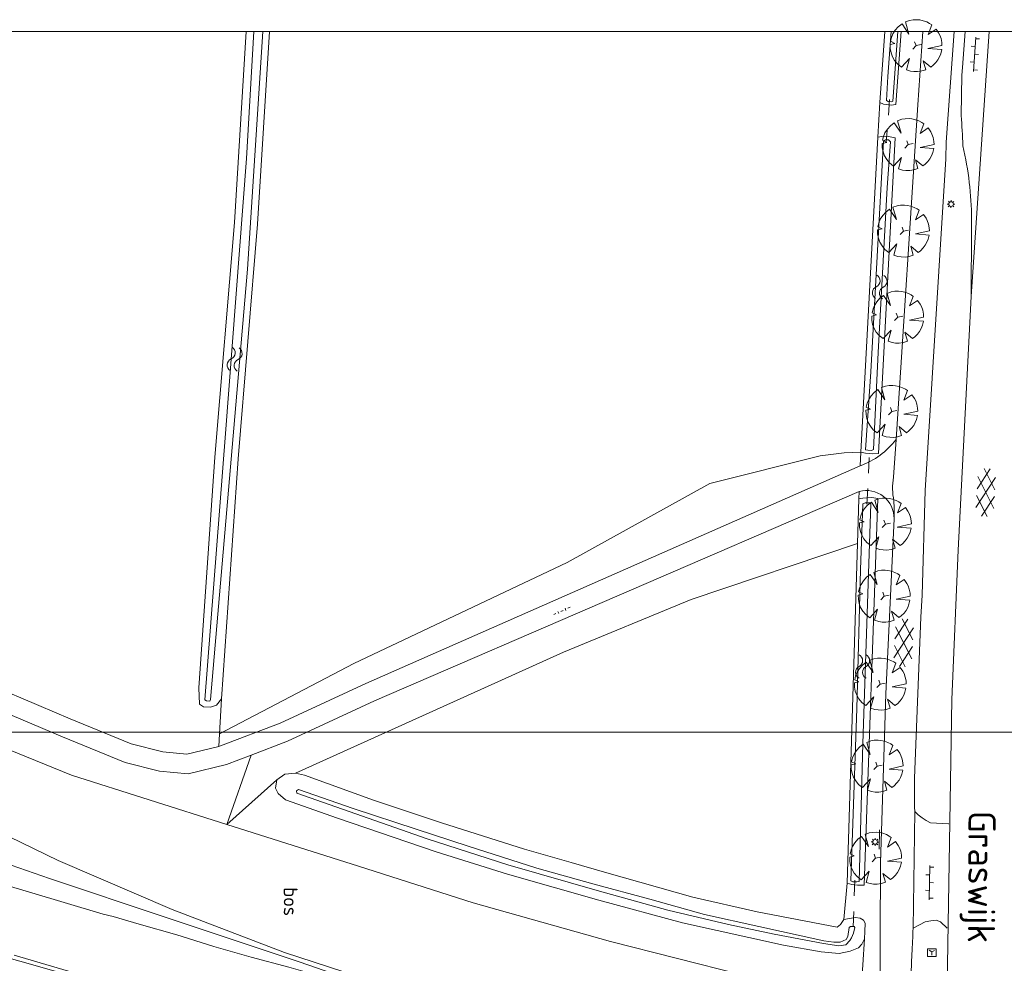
# Model space of a CAD drawing. Header units: metres. Extents: x 232777 to 233627, y 552866 to 554495.
# Tile 22 of 26: x 233308 to 233434, y 554371 to 554492. Entities that reach past the tile are written whole.
import ezdxf
from ezdxf.enums import TextEntityAlignment as Align

# ---------------------------------------------------------------- set-up
doc = ezdxf.new("R2010")
doc.units = ezdxf.units.M
doc.linetypes.add('NLCS-HIDDEN', pattern=[4, 2, -2])
doc.layers.get('0').update_dxf_attribs({"color": 251, "lineweight": 13})
doc.layers.get('Defpoints').update_dxf_attribs({"color": 241, "lineweight": 13})
for name, color, linetype, lineweight in [('B-WE-VH-KANTOPSLUITING_ACHTERKANTBAND-G', 252, 'Continuous', 13), ('Q09_Vangrail', 251, 'BV-GELEIDERAIL', 13), ('Q21_Lichtmast', 251, 'Continuous', 13), ('Q26_Boom', 76, 'Continuous', 13), ('Q62_Wegwijzer', 251, 'Continuous', 13), ('S01_Gesloten_verharding', 251, 'Continuous', 13), ('S02_Open_verharding', 251, 'Continuous', 13), ('S05_Water', 144, 'Continuous', 13), ('S10_Halfverharding', 251, 'Continuous', 13), ('T02_Raster', 251, 'IE-TERREINAFSCHEIDING-KUNSTMATIG-OPEN', 13), ('T03_Hek', 251, 'IE-TERREINAFSCHEIDING-KUNSTMATIG-OPEN', 13), ('T08_Kantbos', 76, 'Continuous', 13), ('T09_Insteek_sloot', 144, 'Continuous', 13), ('T12_Taludlijn_Cultuurscheiding', 251, 'Continuous', 13), ('T15_BGTcultuurscheiding', 251, 'Continuous', 13), ('T25_Erfscheiding', 251, 'Continuous', 13), ('V01_Kantgeslverh', 251, 'Continuous', 13), ('V02_Kantopenverh', 251, 'Continuous', 13), ('V05_Kanthalfverh', 251, 'Continuous', 13), ('W10_Duikerlijn', 251, 'NLCS-HIDDEN', 13), ('W11_Waterlijn', 144, 'Continuous', 13)]:
    doc.layers.add(name, color=color, linetype=linetype, lineweight=lineweight)
doc.layers.add('Z04_Bosaanduiding', color=7, linetype='Continuous')
doc.layers.add('Z06_Straatnaam_1000', color=7, linetype='Continuous')
doc.styles.add('NLCS-ISO', font='NLCS-ISO.ttf', dxfattribs={"height": 2.5})
doc.linetypes.add('BV-GELEIDERAIL', pattern='A,10,-3,[108,NLCS.SHX,S=1,R=0,X=0,Y=0],-3', length=16)
doc.linetypes.add('IE-TERREINAFSCHEIDING-KUNSTMATIG-OPEN', pattern='A,7,-1.5,[67,NLCS.SHX,S=0.75,R=0,X=0,Y=0],-1.5', length=10)

# ---------------------------------------------------------------- blocks, each defined once
blk = doc.blocks.new('Q26_boom')
for p, q in [((-0.172, -0.178), (0, 0)), ((0, 0), (-0.073, 0.202)), ((0, 0), (0.259, 0.054))]:
    blk.add_line(p, q)
blk.add_lwpolyline([(0.698, 1.142), (0.803, 1.067), (0.615, 0.577), (1.026, 0.854), (1.16, 0.661), (1.226, 0.541), (1.288, 0.364), (1.326, 0.163), (1.334, 0.008), (0.612, -0.149), (1.322, -0.205), (1.272, -0.413), (1.206, -0.576), (1.124, -0.729), (1.018, -0.866), (0.879, -1.006), (0.757, -1.097), (0.372, -0.777), (0.504, -1.235), (0.298, -1.302), (0.082, -1.333), (-0.109, -1.33), (-0.285, -1.305), (-0.493, -1.238), (-0.337, -0.66), (-0.748, -1.103), (-0.952, -0.94), (-1.101, -0.761), (-1.211, -0.573), (-1.286, -0.371), (-1.327, -0.154), (-1.331, 0.059), (-1.097, 0.116), (-1.315, 0.224), (-1.265, 0.424), (-1.189, 0.609), (-1.067, 0.796), (-0.911, 0.972), (-0.722, 1.121), (-0.364, 0.596), (-0.537, 1.222), (-0.331, 1.299), (-0.145, 1.331), (0.046, 1.334), (0.193, 1.32), (0.372, 1.28), (0.549, 1.218)], close=True)
blk = doc.blocks.new('Q21_Lichtmast')
at = {"color": 0}
for p, q in [((-0.5, 0.01), (-0.3, 0.01)), ((-0.35, 0.36), (-0.21, 0.22)), ((0.01, 0.5), (0.01, 0.3)), ((0.36, 0.35), (0.22, 0.21)), ((-0.22, -0.21), (-0.36, -0.35)), ((-0.01, -0.3), (-0.01, -0.5)), ((0.21, -0.22), (0.35, -0.36)), ((0.3, -0.01), (0.5, -0.01))]:
    blk.add_line(p, q, dxfattribs=at)
blk.add_circle((0, 0), 0.3, dxfattribs=at)
blk = doc.blocks.new('S05')
for centre, start, end in [((-0.75, 0.05), 28.0726, 151.9276), ((0.75, 0.85), 208.0726, 331.9276), ((-0.75, -0.85), 28.0726, 151.9276), ((0.75, -0.05), 208.0726, 331.9276)]:
    blk.add_arc(centre, 0.85, start, end)
blk = doc.blocks.new('Q62_Wegwijzer')
at = {"color": 0}
for p, q in [((-0.547, 0.402), (-0.549, -0.598)), ((-0.547, 0.402), (0.547, 0.398)), ((-0.347, 0.201), (0, 0)), ((-0.002, -0.401), (0, 0)), ((0, 0), (0.347, 0.199)), ((0.547, 0.398), (0.545, -0.602)), ((-0.549, -0.598), (0.545, -0.602))]:
    blk.add_line(p, q, dxfattribs=at)
blk = doc.blocks.new('S106')
for p, q in [((0, 0), (0.3, 0)), ((0.65, 0.15), (0.65, -0.15)), ((1.65, 0.15), (1.65, -0.15)), ((1, 0), (1.3, 0)), ((2, 0), (2.3, 0))]:
    blk.add_line(p, q)
blk = doc.blocks.new('S016')
for p, q in [((-0.006, -0.427), (2.636, 1.098)), ((2.635, -1.2), (-0.006, 0.326)), ((1.079, -1.2), (5.061, 1.098)), ((5.061, -1.201), (1.081, 1.098)), ((6.144, -0.429), (3.5, 1.098)), ((3.501, -1.201), (6.144, 0.323))]:
    blk.add_line(p, q)
blk = doc.blocks.new('S026')
for p, q in [((0, 0), (4.401, 0)), ((0.2, 0.5), (0.2, 0)), ((1.2, 0), (1.2, -0.5)), ((2.201, 0.5), (2.201, 0)), ((3.201, 0), (3.201, -0.5)), ((4.201, 0.5), (4.201, 0))]:
    blk.add_line(p, q)

msp = doc.modelspace()

# ---------------------------------------------------------------- linework, layer by layer
at = {"layer": 'B-WE-VH-KANTOPSLUITING_ACHTERKANTBAND-G'}
for q in [(233428.51, 554423.9), (233427.07, 554366.21)]:
    msp.add_line((233427.68, 554404.71), q, dxfattribs=at)
at = {"layer": 'Defpoints'}
for points in [[(232777.83, 552874.49), (232777.83, 554490.49), (233626.33, 554490.49), (233626.33, 552874.49)], [(232867.83, 554400.49), (233536.33, 554400.49), (233536.33, 552964.49), (232867.83, 552964.49)]]:
    msp.add_lwpolyline(points, close=True, dxfattribs=at)
at = {"layer": 'Q09_Vangrail'}
for points in [[(233311.73, 554381.72), (233290.98, 554388.88)], [(233326.6, 554376.73), (233311.73, 554381.72)], [(233343.81, 554370.99), (233326.6, 554376.73)], [(233303.48, 554372.35), (233321, 554367.35)], [(233361, 554365.06), (233343.81, 554370.99)]]:
    msp.add_lwpolyline(points, dxfattribs=at)
at = {"layer": 'T02_Raster'}
for points in [[(233314.57, 554394.99), (233298.1, 554401.64), (233277.77, 554410.96)], [(233337.62, 554397.55), (233334.53, 554388.66), (233314.57, 554394.99)]]:
    msp.add_lwpolyline(points, dxfattribs=at)
at = {"layer": 'T03_Hek'}
msp.add_lwpolyline([(233418.33, 554385.49), (233418.37, 554387.96)], dxfattribs=at)
at = {"layer": 'T08_Kantbos'}
for points in [[(233333.58, 554400.29), (233350.85, 554409.31), (233378.24, 554422.31), (233396.58, 554432.45), (233410.76, 554436), (233413.84, 554436.39), (233415.99, 554436.48)], [(233415.91, 554434.73), (233415.99, 554436.48)], [(233415.72, 554430.48), (233415.77, 554431.43)], [(233343.33, 554395.25), (233377.78, 554410.8), (233394.19, 554417.55), (233415.55, 554424.74)], [(233333.82, 554404.77), (233333.58, 554400.29)], [(233333.58, 554400.29), (233333.49, 554398.68)], [(233334.53, 554388.66), (233340.94, 554394.4)]]:
    msp.add_lwpolyline(points, dxfattribs=at)
at = {"layer": 'T09_Insteek_sloot'}
for points in [[(233333.82, 554404.77), (233333.17, 554403.98), (233332.42, 554403.71), (233331.51, 554403.78), (233330.99, 554404.12), (233330.9, 554406.19), (233332.99, 554435.85), (233335.48, 554465.96), (233336.99, 554490.49)], [(233339.99, 554490.49), (233338.47, 554465.74), (233335.98, 554435.62), (233333.82, 554404.77)], [(233418.41, 554481.37), (233419.06, 554490.49)], [(233421.17, 554490.49), (233420.48, 554481.12)], [(233420.48, 554481.12), (233419.87, 554481.06), (233418.9, 554481.17), (233418.41, 554481.37)], [(233415.99, 554436.48), (233418.16, 554476.95)], [(233420.4, 554476.84), (233418.25, 554436.3), (233417.54, 554436.24), (233416.58, 554436.33), (233415.99, 554436.48)], [(233418.16, 554476.95), (233418.88, 554477.05), (233419.53, 554477.03), (233419.97, 554476.93), (233420.4, 554476.84)], [(233415.72, 554430.48), (233416.25, 554430.57), (233417.39, 554430.63), (233418.18, 554430.5), (233416.4, 554380.84), (233415.56, 554380.84), (233414.84, 554380.93), (233414.21, 554381.1)], [(233415.55, 554424.74), (233415.72, 554430.48)], [(233414.21, 554381.1), (233415.55, 554424.74)], [(233343.33, 554395.25), (233341.96, 554395.1), (233340.94, 554394.4)], [(233413.82, 554376.43), (233413.38, 554375.8), (233412.96, 554375.46), (233402.65, 554377.41), (233394.4, 554379.32), (233383.04, 554382.54), (233378.78, 554383.76), (233372.78, 554385.48), (233362.1, 554388.84), (233353.35, 554391.76), (233344.51, 554395), (233343.33, 554395.25)], [(233340.94, 554394.4), (233340.75, 554393.31), (233341.11, 554392.61), (233342.07, 554391.81), (233348.72, 554389.45), (233361.4, 554385.13), (233370.57, 554382.27), (233382.3, 554378.94), (233393.07, 554376.01), (233406.04, 554373.16), (233410.88, 554372.28), (233413.22, 554372.08), (233414.61, 554372.39), (233415.68, 554372.8), (233416.12, 554373.26), (233416.45, 554373.95)], [(233416.45, 554373.95), (233416.52, 554374.91), (233416.54, 554375.95), (233416.33, 554376.34), (233415.91, 554376.6), (233415.24, 554376.7), (233413.82, 554376.43)]]:
    msp.add_lwpolyline(points, dxfattribs=at)
at = {"layer": 'T12_Taludlijn_Cultuurscheiding'}
msp.add_lwpolyline([(233405.49, 554350), (233405.45, 554350.94), (233405.34, 554351.7), (233404.83, 554352.55), (233403.95, 554353.1), (233402.5, 554353.56), (233400.86, 554353.73), (233399.63, 554353.81), (233384.5, 554358.5), (233362.94, 554365.33), (233341.94, 554372.2), (233327.48, 554377.71), (233312.82, 554384.02), (233298.63, 554390.9), (233288.48, 554395.87), (233276.44, 554402.02)], dxfattribs=at)
at = {"layer": 'T15_BGTcultuurscheiding'}
msp.add_lwpolyline([(233415.17, 554353.92), (233416.45, 554373.95)], dxfattribs=at)
at = {"layer": 'T25_Erfscheiding'}
for points in [[(233418.16, 554476.95), (233418.41, 554481.37)], [(233189.48, 554478.09), (233195.13, 554471.34), (233207.75, 554460.69), (233219.38, 554449.72), (233225.04, 554444.65), (233240.32, 554433.45), (233255.15, 554423.93), (233272.89, 554413.6), (233277.77, 554410.96), (233298.1, 554401.64), (233314.57, 554394.99), (233334.53, 554388.66)], [(233334.53, 554388.66), (233351.44, 554383.3), (233366.18, 554378.57), (233383.83, 554373.6), (233400.69, 554369.34), (233407.9, 554367.34), (233410.01, 554366.69), (233411.86, 554365.7), (233412.35, 554364.95), (233413.3, 554363.17), (233414.12, 554360.62), (233414.58, 554357.97), (233415.17, 554353.92)], [(233413.82, 554376.43), (233414.21, 554381.1)]]:
    msp.add_lwpolyline(points, dxfattribs=at)
at = {"layer": 'V01_Kantgeslverh'}
for points in [[(233420.51, 554438.09), (233423.31, 554481.11), (233423.94, 554490.49)], [(233426.95, 554476.3), (233427.99, 554490.49)], [(233430.18, 554456.47), (233432.49, 554490.49)], [(233426.91, 554474.14), (233426.95, 554476.3)], [(233423.86, 554418.12), (233424.27, 554431.56), (233426.91, 554474.14)], [(233428.51, 554423.9), (233430.18, 554456.47)], [(233420.25, 554427.9), (233419.2, 554405.43), (233418.52, 554383.71), (233418.41, 554364.76)], [(233423.86, 554418.12), (233423.7, 554415.28)], [(233422.91, 554390.32), (233422.7, 554375.32)], [(233427.29, 554388.74), (233427.27, 554388.74)], [(233299.43, 554382.8), (233309.03, 554379.98), (233318.62, 554377.14), (233319.89, 554376.81), (233323.25, 554375.82), (233328.07, 554374.47), (233332.84, 554372.97), (233337.64, 554371.6), (233342.47, 554370.3), (233347.28, 554368.93), (233356.83, 554365.94), (233361.53, 554364.23), (233366.27, 554362.64), (233370.96, 554360.89), (233375.66, 554359.18), (233385.05, 554355.75), (233386.15, 554355.37), (233389.71, 554353.94), (233393.45, 554352.59), (233398.16, 554350.91), (233402.92, 554349.37), (233405.13, 554348.79)], [(233407.92, 554340.78), (233406.48, 554341.21), (233406.47, 554342.34), (233401.69, 554343.81), (233396.88, 554345.2), (233392.08, 554346.6), (233389.39, 554347.4), (233387.34, 554348.02), (233382.54, 554349.42), (233377.76, 554350.89), (233372.94, 554352.22), (233368.15, 554353.67), (233363.38, 554355.14), (233358.57, 554356.53), (233353.84, 554358.16), (233349.03, 554359.53), (233344.24, 554360.95), (233339.44, 554362.37), (233334.64, 554363.77), (233329.85, 554365.18), (233325.04, 554366.57), (233320.25, 554368), (233317.49, 554368.84), (233307.19, 554371.85)]]:
    msp.add_lwpolyline(points, dxfattribs=at)
for points in [[(233420.25, 554427.9, 0.019821), (233420.23, 554430.22, -0.087808), (233420.18, 554433.24), (233420.51, 554438.09)], [(233422.91, 554390.32, -0.017117), (233422.89, 554394.59), (233423.7, 554415.28)], [(233422.7, 554375.32, -0.004842), (233422.56, 554372.02), (233422.29, 554364.81)]]:
    msp.add_lwpolyline(points, format="xyb", dxfattribs=at)
at = {"layer": 'V02_Kantopenverh'}
msp.add_lwpolyline([(233429.38, 554490.49), (233429.04, 554485.89), (233428.96, 554484.9), (233428.87, 554479.71, -0.012637), (233429.09, 554475.83), (233429.36, 554474.61, -0.058264), (233430.19, 554465.26), (233430.18, 554456.47)], format="xyb", dxfattribs=at)
for points in [[(233427.27, 554388.74), (233424.93, 554388.87), (233424.37, 554389.16), (233423.85, 554389.5), (233423.36, 554389.89), (233422.91, 554390.32)], [(233422.7, 554375.32), (233424.27, 554376.14), (233424.96, 554376.28), (233425.66, 554376.35), (233426.24, 554376.13), (233427.08, 554375.34)]]:
    msp.add_lwpolyline(points, dxfattribs=at)
at = {"layer": 'V05_Kanthalfverh'}
for points in [[(233415.91, 554434.73, 0.143604), (233420.51, 554438.09)], [(233420.25, 554427.9, 0.499808), (233415.77, 554431.43)]]:
    msp.add_lwpolyline(points, format="xyb", dxfattribs=at)
for points in [[(233352.37, 554406.76), (233415.91, 554434.73)], [(233415.77, 554431.43), (233353.5, 554404.53)], [(233283.78, 554422.5), (233283.69, 554421.76), (233283.71, 554421.17), (233283.77, 554418.45), (233285.12, 554416.03), (233287.82, 554414.27), (233293.08, 554411.75), (233297.83, 554409.44), (233306.31, 554405.65), (233314.36, 554402.22), (233322.23, 554399), (233326.3, 554397.97), (233329.38, 554397.68), (233333.49, 554398.68)], [(233337.62, 554397.55), (233334.45, 554396.34), (233329.56, 554395.15), (233325.87, 554395.51), (233321.45, 554396.62), (233313.4, 554399.92), (233305.53, 554403.26), (233295.36, 554407.8), (233283.58, 554413.25), (233280.06, 554414.9)], [(233333.49, 554398.68), (233333.7, 554398.73), (233341.35, 554401.65), (233352.37, 554406.76)], [(233353.5, 554404.53), (233342.32, 554399.34), (233337.62, 554397.55)]]:
    msp.add_lwpolyline(points, dxfattribs=at)
at = {"layer": 'W10_Duikerlijn'}
for points in [[(233419.68, 554481.76), (233419.24, 554476.27)], [(233416.77, 554429.8), (233417.11, 554436.87)], [(233415, 554375.48), (233415.21, 554381.56)]]:
    msp.add_lwpolyline(points, dxfattribs=at)
at = {"layer": 'W11_Waterlijn'}
for points in [[(233339.15, 554490.49), (233337.15, 554460), (233332.42, 554404.69), (233332.32, 554404.48), (233331.89, 554404.51), (233331.68, 554404.65)], [(233331.68, 554404.65), (233334.35, 554438.86), (233337.02, 554474.18), (233337.97, 554490.49)], [(233420.73, 554490.49), (233420.11, 554481.55), (233419.92, 554481.49), (233419.51, 554481.53), (233419.27, 554481.64), (233419.46, 554484.72), (233419.89, 554490.49)], [(233418.88, 554476.44), (233417.26, 554446.8), (233416.57, 554436.79), (233416.9, 554436.73), (233417.34, 554436.68), (233417.63, 554436.83), (233418.2, 554449.29), (233419.35, 554470.49), (233419.8, 554476.34), (233419.52, 554476.58), (233419.15, 554476.59), (233418.88, 554476.44)], [(233416.23, 554429.85), (233416.56, 554429.97), (233417.15, 554429.95), (233417.27, 554429.85), (233416.25, 554399.07), (233415.78, 554381.34), (233415.48, 554381.29), (233414.96, 554381.3), (233414.69, 554381.41), (233415.45, 554403.56), (233415.93, 554421.37), (233416.23, 554429.85)], [(233343.72, 554393.13), (233343.48, 554392.97), (233343.52, 554392.65), (233360.24, 554386.8), (233370.61, 554383.45), (233382.41, 554380.06), (233391.17, 554377.64), (233398.97, 554375.79), (233404.83, 554374.56), (233411.2, 554373.35), (233413.15, 554373.06), (233414.07, 554373.18), (233414.55, 554373.74), (233414.79, 554374.07), (233415.06, 554374.7), (233415.2, 554375.43), (233415.13, 554375.56), (233414.92, 554375.55), (233414.65, 554375.54), (233414.49, 554375.41), (233414.33, 554374.26), (233414.08, 554373.87), (233413.35, 554373.51), (233412.51, 554373.51), (233411.24, 554373.69), (233402.88, 554375.54), (233395.9, 554377.08), (233388.87, 554379.07), (233381.55, 554381.01), (233374.35, 554383.03), (233365.51, 554385.84), (233358.83, 554388.05), (233350.76, 554390.69), (233343.72, 554393.13)]]:
    msp.add_lwpolyline(points, dxfattribs=at)

# ---------------------------------------------------------------- block references
at = {"layer": 'Q21_Lichtmast'}
for p in [(233427.58, 554468.34), (233417.82, 554386.4)]:
    msp.add_blockref('Q21_Lichtmast', p, dxfattribs=at)
at = {"layer": 'Q26_Boom', "xscale": 2.5, "yscale": 2.5, "zscale": 2.5}
for p in [(233423.08, 554488.69), (233422.06, 554475.98), (233421.46, 554464.87), (233420.72, 554453.81), (233419.97, 554441.71), (233419.14, 554427.23), (233418.99, 554417.97), (233418.48, 554406.68), (233418.08, 554396.14), (233417.89, 554384.31)]:
    msp.add_blockref('Q26_boom', p, dxfattribs=at)
at = {"layer": 'Q62_Wegwijzer'}
msp.add_blockref('Q62_Wegwijzer', (233425.12, 554372.28), dxfattribs=at)
at = {"layer": 'S01_Gesloten_verharding'}
for p, rotation in [((233431.81, 554428.22), 86.69629720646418), ((233421.71, 554415.05), 266.9114296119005)]:
    msp.add_blockref('S016', p, dxfattribs=dict(at, rotation=rotation))
at = {"layer": 'S02_Open_verharding'}
for p, rotation in [((233430.75, 554489.78), 266.3050701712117), ((233424.86, 554383.38), 268.712150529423)]:
    msp.add_blockref('S026', p, dxfattribs=dict(at, rotation=rotation))
at = {"layer": 'S05_Water'}
for p, rotation in [((233418.41, 554457.7), 266.6268814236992), ((233335.51, 554448.41), 85.19110939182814), ((233416.21, 554408.94), 270)]:
    msp.add_blockref('S05', p, dxfattribs=dict(at, rotation=rotation))
at = {"layer": 'S10_Halfverharding', "rotation": 23.58344967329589}
msp.add_blockref('S106', (233376.52, 554415.62), dxfattribs=at)

# ---------------------------------------------------------------- texts
at = {"layer": 'Z04_Bosaanduiding', "style": 'NLCS-ISO'}
msp.add_text('bos', height=1.8, rotation=270, dxfattribs=at).set_placement((233341.82, 554378.73), align=Align.CENTER)
at = {"layer": 'Z06_Straatnaam_1000', "style": 'NLCS-ISO'}
msp.add_text('Graswijk', height=3.5, rotation=269.684, dxfattribs=at).set_placement((233431.52, 554381.9), align=Align.MIDDLE_CENTER)

doc.saveas('drawing.dxf')
